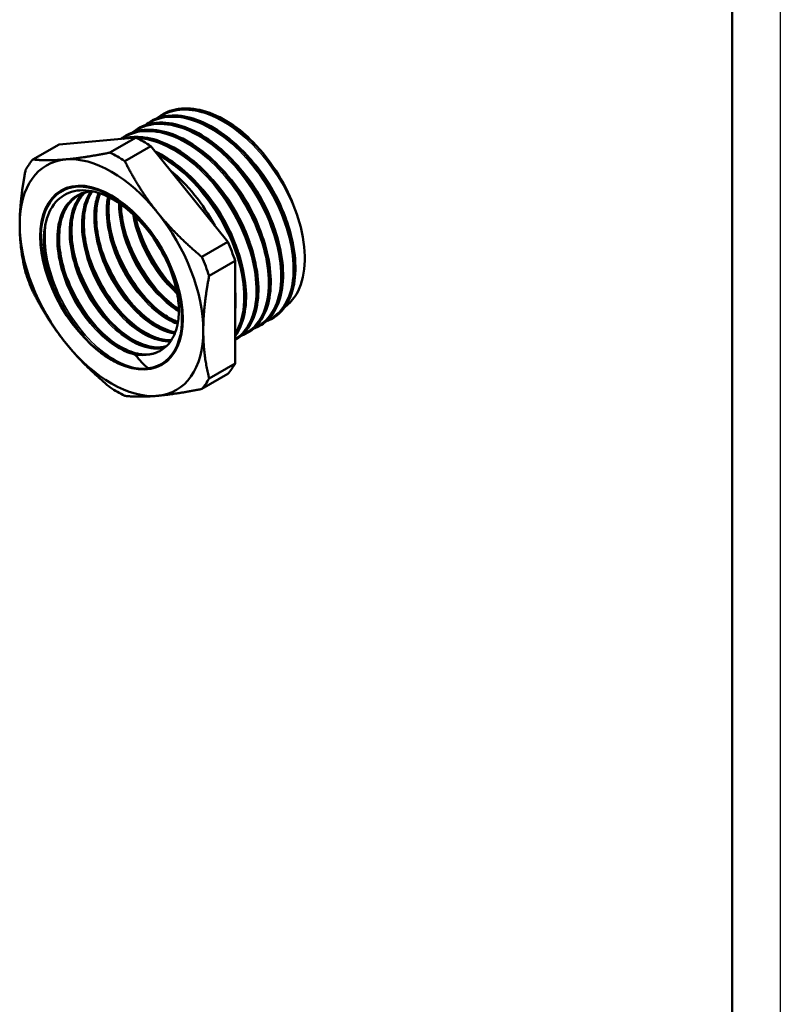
# Model space of a CAD drawing. Header units: millimetres. Extents: x -184 to 786, y -69 to 356.
# Tile 9 of 18: x 131 to 210, y 62 to 165. Entities that reach past the tile are written whole.
import ezdxf

# ---------------------------------------------------------------- set-up
doc = ezdxf.new("R2010")
doc.units = ezdxf.units.MM
for name, color, linetype, lineweight in [('Видимые тонкие (ГОСТ)', 7, 'Continuous', 35), ('Видимый контур (ГОСТ)', 7, 'Continuous', 50), ('Кромка (ГОСТ)', 7, 'Continuous', 50)]:
    doc.layers.add(name, color=color, linetype=linetype, lineweight=lineweight)

# ---------------------------------------------------------------- blocks, each defined once
blk = doc.blocks.new('Рамки ГОСТ_ граница 297x210')
at = {"layer": 'Кромка (ГОСТ)', "lineweight": 25}
blk.add_line((210, 297), (210, 0), dxfattribs=at)
at = {"layer": 'Кромка (ГОСТ)'}
blk.add_line((205, 5), (205, 292), dxfattribs=at)

msp = doc.modelspace()

# ---------------------------------------------------------------- linework, layer by layer
at = {"layer": 'Видимые тонкие (ГОСТ)'}
for points, knots in [([(156.6539, 133.5502), (157.9819, 134.1352), (158.9054, 135.4778), (159.2217, 137.3201), (159.5714, 139.3569), (159.1756, 141.9865), (158.1175, 144.5712), (157.0596, 147.1553), (155.3486, 149.6719), (153.3828, 151.5109), (151.4174, 153.3494), (149.2142, 154.4945), (147.2892, 154.6649), (146.0798, 154.772), (144.9867, 154.4937), (144.1039, 153.8762)], [13.28889401, 13.28889401, 13.28889401, 13.28889401, 13.93920805, 13.93920805, 13.93920805, 14.65818549, 14.65818549, 14.65818549, 15.37697558, 15.37697558, 15.37697558, 16.09558303, 16.09558303, 16.09558303, 16.54706083, 16.54706083, 16.54706083, 16.54706083]), ([(160.1182, 143.2119), (159.4181, 145.7822), (157.9988, 148.476), (156.1903, 150.6376), (154.3824, 152.7985), (152.201, 154.4084), (150.1595, 155.0727), (148.3382, 155.6653), (146.6421, 155.5006), (145.385, 154.6228)], [8.18007431, 8.18007431, 8.18007431, 8.18007431, 8.90072175, 8.90072175, 8.90072175, 9.62114366, 9.62114366, 9.62114366, 10.26387552, 10.26387552, 10.26387552, 10.26387552]), ([(155.371, 132.8108), (155.6041, 132.9113), (155.8252, 133.0347), (156.0323, 133.181), (157.4054, 134.151), (158.1497, 136.1224), (158.0566, 138.5711), (157.9665, 140.9432), (157.093, 143.7389), (155.6396, 146.2607), (154.1985, 148.761), (152.2002, 150.9693), (150.1185, 152.3419), (148.0385, 153.7134), (145.8932, 154.2381), (144.1916, 153.7817), (143.6923, 153.6478), (143.2325, 153.4299), (142.8195, 153.1364)], [19.57232865, 19.57232865, 19.57232865, 19.57232865, 19.68604489, 19.68604489, 19.68604489, 20.43995061, 20.43995061, 20.43995061, 21.17029678, 21.17029678, 21.17029678, 21.89442766, 21.89442766, 21.89442766, 22.61798028, 22.61798028, 22.61798028, 22.83024613, 22.83024613, 22.83024613, 22.83024613]), ([(154.0837, 132.0746), (154.8453, 132.4075), (155.4804, 132.9789), (155.9358, 133.7642), (156.8173, 135.284), (157.0174, 137.5911), (156.476, 140.1231), (155.935, 142.6535), (154.6578, 145.386), (152.9398, 147.6566), (151.2229, 149.9259), (149.0803, 151.7138), (147.0151, 152.5838), (144.9511, 153.4533), (142.9819, 153.3983), (141.5685, 152.4251), (141.5683, 152.4249), (141.5681, 152.4247), (141.5678, 152.4246)], [25.85551396, 25.85551396, 25.85551396, 25.85551396, 26.22777039, 26.22777039, 26.22777039, 26.94827193, 26.94827193, 26.94827193, 27.66833338, 27.66833338, 27.66833338, 28.38797395, 28.38797395, 28.38797395, 29.10721271, 29.10721271, 29.10721271, 29.10733117, 29.10733117, 29.10733117, 29.10733117]), ([(153.3035, 131.5993), (154.2323, 132.1935), (154.9144, 133.2026), (155.2492, 134.5272), (155.7379, 136.4614), (155.4823, 139.0492), (154.5325, 141.6554), (153.5842, 144.2577), (151.9518, 146.8548), (150.0187, 148.8111), (148.0885, 150.7647), (145.875, 152.0617), (143.9011, 152.3822), (143.6564, 152.4219), (143.4156, 152.4466), (143.1795, 152.4565)], [32.22422869, 32.22422869, 32.22422869, 32.22422869, 32.71993409, 32.71993409, 32.71993409, 33.4436965, 33.4436965, 33.4436965, 34.16634764, 34.16634764, 34.16634764, 34.88796731, 34.88796731, 34.88796731, 34.9774359, 34.9774359, 34.9774359, 34.9774359]), ([(153.3024, 132.1863), (153.8421, 133.0711), (154.1582, 134.2234), (154.2057, 135.5541), (154.2856, 137.7942), (153.6034, 140.52), (152.3116, 143.0673), (151.023, 145.6085), (149.1388, 147.9496), (147.0996, 149.5218), (146.5133, 149.9738), (145.9158, 150.3611), (145.3189, 150.679)], [38.77805376, 38.77805376, 38.77805376, 38.77805376, 39.20639457, 39.20639457, 39.20639457, 39.92743014, 39.92743014, 39.92743014, 40.64672984, 40.64672984, 40.64672984, 40.8535039, 40.8535039, 40.8535039, 40.8535039]), ([(158.9949, 142.7951), (158.9496, 142.9763), (158.9003, 143.1584), (158.847, 143.3412), (158.1519, 145.7243), (156.7794, 148.2017), (155.063, 150.1415), (154.7899, 150.4502), (154.5085, 150.7448), (154.2208, 151.0238)], [8.14728354, 8.14728354, 8.14728354, 8.14728354, 8.20395516, 8.20395516, 8.20395516, 8.942577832, 8.942577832, 8.942577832, 9.060104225, 9.060104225, 9.060104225, 9.060104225]), ([(157.7059, 142.0544), (157.3724, 143.3776), (156.835, 144.7475), (156.1231, 146.0504), (155.2635, 147.6236), (154.155, 149.0888), (152.9349, 150.2807)], [14.430466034, 14.430466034, 14.430466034, 14.430466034, 14.843983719, 14.843983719, 14.843983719, 15.343289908, 15.343289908, 15.343289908, 15.343289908]), ([(155.135, 140.5832), (154.7643, 142.0452), (154.1442, 143.5641), (153.3192, 144.9858), (152.4948, 146.4064), (151.4707, 147.7215), (150.3543, 148.8089)], [26.998081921, 26.998081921, 26.998081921, 26.998081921, 27.454858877, 27.454858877, 27.454858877, 27.911311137, 27.911311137, 27.911311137, 27.911311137]), ([(156.4231, 141.3244), (156.3555, 141.5944), (156.279, 141.8666), (156.1937, 142.1399), (155.4447, 144.5391), (154.0207, 147.0062), (152.2705, 148.907), (152.0645, 149.1308), (151.8542, 149.3464), (151.6405, 149.5534)], [20.714896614, 20.714896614, 20.714896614, 20.714896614, 20.799361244, 20.799361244, 20.799361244, 21.540845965, 21.540845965, 21.540845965, 21.62812583, 21.62812583, 21.62812583, 21.62812583]), ([(153.8544, 139.8417), (153.7728, 140.1678), (153.6783, 140.4968), (153.5711, 140.8273), (152.7945, 143.2203), (151.3534, 145.6644), (149.5984, 147.5359), (149.4257, 147.7201), (149.2501, 147.8985), (149.0722, 148.0709)], [33.281267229, 33.281267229, 33.281267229, 33.281267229, 33.383256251, 33.383256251, 33.383256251, 34.12182641, 34.12182641, 34.12182641, 34.194496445, 34.194496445, 34.194496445, 34.194496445]), ([(142.9468, 129.9165), (141.4156, 130.2591), (139.6842, 131.4542), (138.2346, 133.187), (136.7853, 134.9195), (135.6346, 137.1705), (135.1076, 139.3398), (134.5807, 141.5088), (134.6838, 143.5722), (135.4033, 144.9806), (135.9992, 146.1473), (137.0129, 146.854), (138.2484, 146.992)], [2.82362757, 2.82362757, 2.82362757, 2.82362757, 3.59060516, 3.59060516, 3.59060516, 4.35748018, 4.35748018, 4.35748018, 5.12425403, 5.12425403, 5.12425403, 5.75943238, 5.75943238, 5.75943238, 5.75943238]), ([(145.925, 130.6404), (145.6654, 130.5774), (145.3908, 130.547), (145.1039, 130.5511), (143.6103, 130.5725), (141.7991, 131.5319), (140.2125, 133.1595), (138.6507, 134.7617), (137.3266, 136.9908), (136.6292, 139.2258), (135.9415, 141.4301), (135.8715, 143.6144), (136.4531, 145.1856), (136.6798, 145.7982), (137.0046, 146.3149), (137.4083, 146.7208)], [8.80332633, 8.80332633, 8.80332633, 8.80332633, 8.95665579, 8.95665579, 8.95665579, 9.75468462, 9.75468462, 9.75468462, 10.54024425, 10.54024425, 10.54024425, 11.31498534, 11.31498534, 11.31498534, 11.61702838, 11.61702838, 11.61702838, 11.61702838]), ([(146.5497, 131.2939), (145.1765, 131.2556), (143.5109, 132.0253), (141.9917, 133.4201), (140.4171, 134.8658), (139.0184, 136.9667), (138.1929, 139.156), (137.3678, 141.3443), (137.1255, 143.5962), (137.5467, 145.3039), (137.7015, 145.9312), (137.9451, 146.4824), (138.2638, 146.9425)], [15.21082335, 15.21082335, 15.21082335, 15.21082335, 15.95596762, 15.95596762, 15.95596762, 16.72827882, 16.72827882, 16.72827882, 17.50026766, 17.50026766, 17.50026766, 17.78383568, 17.78383568, 17.78383568, 17.78383568]), ([(146.9993, 132.1067), (146.0395, 132.2813), (144.9926, 132.7793), (143.9781, 133.5671), (142.3723, 134.8141), (140.8665, 136.7733), (139.8847, 138.9197), (138.9032, 141.0654), (138.4572, 143.374), (138.6823, 145.2259), (138.7516, 145.7962), (138.8843, 146.3212), (139.0738, 146.7903)], [21.63936071, 21.63936071, 21.63936071, 21.63936071, 22.12577177, 22.12577177, 22.12577177, 22.89567387, 22.89567387, 22.89567387, 23.66530183, 23.66530183, 23.66530183, 23.9023184, 23.9023184, 23.9023184, 23.9023184]), ([(147.3098, 133.1224), (146.9082, 133.2751), (146.4989, 133.4786), (146.089, 133.7321), (144.4724, 134.7323), (142.8674, 136.4998), (141.7229, 138.5642), (140.5787, 140.628), (139.9083, 142.9655), (139.9073, 144.9521), (139.907, 145.4645), (139.9514, 145.9522), (140.0374, 146.4077)], [28.08298402, 28.08298402, 28.08298402, 28.08298402, 28.27764293, 28.27764293, 28.27764293, 29.04551662, 29.04551662, 29.04551662, 29.81316299, 29.81316299, 29.81316299, 30.01118884, 30.01118884, 30.01118884, 30.01118884]), ([(147.4447, 134.4322), (146.0449, 135.2859), (144.6428, 136.7011), (143.5432, 138.4091), (142.262, 140.3994), (141.4069, 142.7621), (141.2283, 144.8541), (141.2023, 145.1581), (141.1907, 145.4559), (141.1931, 145.746)], [34.54957351, 34.54957351, 34.54957351, 34.54957351, 35.21508674, 35.21508674, 35.21508674, 35.99056844, 35.99056844, 35.99056844, 36.10327557, 36.10327557, 36.10327557, 36.10327557]), ([(147.2907, 136.2463), (146.6077, 136.8495), (145.9506, 137.5701), (145.3583, 138.378), (144.0107, 140.2163), (143.0142, 142.4865), (142.6434, 144.5967)], [41.06242875, 41.06242875, 41.06242875, 41.06242875, 41.39523134, 41.39523134, 41.39523134, 42.15248658, 42.15248658, 42.15248658, 42.15248658]), ([(144.1235, 128.5137), (142.5976, 128.3967), (140.7239, 129.1934), (138.9953, 130.7074), (137.2669, 132.2211), (135.7013, 134.437), (134.7123, 136.7952), (133.7235, 139.1531), (133.3215, 141.6301), (133.6223, 143.5994), (133.6483, 143.77), (133.6796, 143.9365), (133.716, 144.0989)], [2.61572767, 2.61572767, 2.61572767, 2.61572767, 3.36059462, 3.36059462, 3.36059462, 4.10536084, 4.10536084, 4.10536084, 4.85002762, 4.85002762, 4.85002762, 4.91449872, 4.91449872, 4.91449872, 4.91449872]), ([(147.1088, 136.736), (147.0737, 136.7726), (147.0387, 136.8095), (147.0037, 136.8467), (145.3505, 138.6066), (143.9571, 140.9774), (143.1933, 143.3597), (143.1467, 143.505), (143.1024, 143.6503), (143.0606, 143.7955)], [47.470910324, 47.470910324, 47.470910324, 47.470910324, 47.486635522, 47.486635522, 47.486635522, 48.231372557, 48.231372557, 48.231372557, 48.276812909, 48.276812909, 48.276812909, 48.276812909]), ([(145.8264, 135.9999), (145.1015, 136.7547), (144.4196, 137.6216), (143.82, 138.5638), (142.9304, 139.9617), (142.2281, 141.5164), (141.7805, 143.0544)], [41.187725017, 41.187725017, 41.187725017, 41.187725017, 41.51221228, 41.51221228, 41.51221228, 41.993627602, 41.993627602, 41.993627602, 41.993627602]), ([(143.2569, 134.5152), (142.8286, 134.9602), (142.4153, 135.4449), (142.0257, 135.9628), (140.7773, 137.6224), (139.7814, 139.61), (139.2094, 141.5717)], [28.621354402, 28.621354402, 28.621354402, 28.621354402, 28.813058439, 28.813058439, 28.813058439, 29.427256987, 29.427256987, 29.427256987, 29.427256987]), ([(144.5414, 135.2545), (143.1729, 136.6876), (141.9633, 138.5322), (141.1446, 140.4753), (140.8885, 141.083), (140.6714, 141.6988), (140.4952, 142.3119)], [34.904539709, 34.904539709, 34.904539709, 34.904539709, 35.518439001, 35.518439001, 35.518439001, 35.710442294, 35.710442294, 35.710442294, 35.710442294]), ([(141.9741, 133.774), (140.8612, 134.9385), (139.8502, 136.37), (139.0746, 137.9127), (138.5975, 138.8616), (138.2116, 139.8487), (137.9288, 140.8292)], [22.338169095, 22.338169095, 22.338169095, 22.338169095, 22.837146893, 22.837146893, 22.837146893, 23.14407168, 23.14407168, 23.14407168, 23.14407168]), ([(140.4588, 129.4093), (138.6744, 130.492), (136.8972, 132.3924), (135.5933, 134.6331), (134.5592, 136.4101), (133.8313, 138.3873), (133.5199, 140.2429)], [3.13880714, 3.13880714, 3.13880714, 3.13880714, 3.8820377, 3.8820377, 3.8820377, 4.47145081, 4.47145081, 4.47145081, 4.47145081]), ([(140.6879, 133.0291), (140.6027, 133.1179), (140.5181, 133.2082), (140.4342, 133.3002), (138.783, 135.1094), (137.4111, 137.5237), (136.6881, 139.9236), (136.6715, 139.9786), (136.6553, 140.0335), (136.6394, 140.0885)], [16.054983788, 16.054983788, 16.054983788, 16.054983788, 16.093138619, 16.093138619, 16.093138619, 16.84369464, 16.84369464, 16.84369464, 16.860886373, 16.860886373, 16.860886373, 16.860886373]), ([(139.4052, 132.2924), (138.7612, 132.9625), (138.1512, 133.7211), (137.6031, 134.5435), (136.6186, 136.0207), (135.8407, 137.6937), (135.3588, 139.3474)], [9.771798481, 9.771798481, 9.771798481, 9.771798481, 10.06002098, 10.06002098, 10.06002098, 10.577701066, 10.577701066, 10.577701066, 10.577701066])]:
    msp.add_open_spline(points, degree=3, knots=knots, dxfattribs=at)
msp.add_open_spline([(145.9983, 140.0784), (145.7263, 140.5155), (145.4734, 140.9688), (145.2431, 141.432)], degree=3, dxfattribs=at)
at = {"layer": 'Видимый контур (ГОСТ)'}
for p, q in [((145.7637, 154.9684), (145.7757, 154.9754)), ((144.4795, 154.227), (144.4915, 154.234)), ((141.9112, 152.7442), (141.9232, 152.7511)), ((143.1953, 153.4856), (143.2073, 153.4925)), ((132.2736, 150.2714), (134.9847, 151.8366)), ((142.9925, 152.5518), (134.9847, 151.8366)), ((140.2814, 150.9866), (142.9925, 152.5518)), ((141.8196, 150.0986), (144.5306, 151.6638)), ((152.5384, 141.7019), (144.5306, 151.6638)), ((149.8274, 140.1367), (152.5384, 141.7019)), ((150.5964, 138.1546), (153.3075, 139.7198)), ((153.3075, 129.0427), (153.3075, 139.7198)), ((157.1766, 133.7179), (157.1886, 133.7248)), ((154.6082, 132.235), (154.6203, 132.242)), ((155.8924, 132.9764), (155.9044, 132.9834)), ((153.3241, 131.4936), (153.3361, 131.5005)), ((150.5964, 127.4775), (153.3075, 129.0427)), ((149.8274, 126.3834), (152.5384, 127.9486))]:
    msp.add_line(p, q, dxfattribs=at)
for centre, major_axis, start_param, end_param in [((143.7615, 139.8926), (-7.5, 12.9904), 5.42521518, 5.57035911), ((141.0505, 138.3274), (7.5, -12.9904), 2.28362253, 2.42876645), ((152.0672, 144.6879), (-6.0275, 10.4399), 4.93284895, 4.99159611), ((140.4381, 137.9738), (-6.75, 11.6913), 6.02138592, 7.06858347), ((141.0505, 138.3274), (-7.5, 12.9904), 0.18922742, 0.33437135), ((140.4381, 137.9738), (-6.75, 11.6913), 4.97418837, 6.02138592), ((144.8222, 140.505), (-6.0275, 10.4399), 4.65628592, 5.29209082), ((140.4381, 137.9738), (-5.1865, 8.9832), 2.90038703, 8.10075829), ((140.4381, 137.9738), (-6.75, 11.6913), 3.92699082, 4.97418837), ((140.4381, 137.9738), (6.75, -11.6913), 3.92699082, 4.97418837), ((143.7615, 139.8926), (-7.5, 12.9904), 4.37801763, 4.52316156), ((141.0505, 138.3274), (7.5, -12.9904), 1.23642498, 1.3815689), ((141.0505, 138.3274), (-7.5, 12.9904), 1.23642498, 1.3815689), ((144.8222, 140.505), (-6.0275, 10.4399), 3.83143041, 4.02255122), ((140.4381, 137.9738), (6.75, -11.6913), 6.02138592, 7.06858347), ((140.4381, 137.9738), (6.75, -11.6913), 4.97418837, 6.02138592), ((140.9456, 138.2668), (4.5649, -7.9066), 6.12967556, 6.18842277), ((143.7615, 139.8926), (7.5, -12.9904), 0.18922742, 0.33437135), ((141.0505, 138.3274), (7.5, -12.9904), 0.18922742, 0.33437135), ((141.0505, 138.3274), (-7.5, 12.9904), 2.28362253, 2.42876645)]:
    msp.add_ellipse(centre, major_axis=major_axis, ratio=0.57735027, start_param=start_param, end_param=end_param, dxfattribs=at)
msp.add_ellipse((140.4381, 137.9738), major_axis=(-5.2375, 9.0716), ratio=0.57735027, dxfattribs=at)
msp.add_ellipse((140.4381, 137.9738), major_axis=(-5.2375, 9.0716), ratio=0.57735027, dxfattribs=at)
for points, knots in [([(156.2001, 150.9102), (154.3638, 153.058), (152.1644, 154.6378), (150.118, 155.2638), (148.4894, 155.762), (146.9688, 155.6525), (145.7771, 154.9722)], [2.63540162, 2.63540162, 2.63540162, 2.63540162, 3.35461895, 3.35461895, 3.35461895, 3.92699082, 3.92699082, 3.92699082, 3.92699082]), ([(144.284, 154.0978), (144.8789, 154.4878), (145.5629, 154.7297), (146.313, 154.8043), (148.1294, 154.9852), (150.3175, 154.1844), (152.3662, 152.6), (154.4128, 151.0172), (156.303, 148.6663), (157.5976, 146.1147), (158.9377, 143.4736), (159.6258, 140.642), (159.5, 138.3473), (159.3776, 136.1164), (158.4892, 134.4126), (157.0609, 133.6538), (157.0396, 133.6424), (157.0182, 133.6313), (156.9966, 133.6204)], [-16.52592334, -16.52592334, -16.52592334, -16.52592334, -16.22964288, -16.22964288, -16.22964288, -15.51213748, -15.51213748, -15.51213748, -14.7953406, -14.7953406, -14.7953406, -14.05340299, -14.05340299, -14.05340299, -13.3320989, -13.3320989, -13.3320989, -13.32134235, -13.32134235, -13.32134235, -13.32134235]), ([(157.1871, 133.7269), (158.3415, 134.4011), (159.1349, 135.6985), (159.4122, 137.4149), (159.7456, 139.4791), (159.3292, 142.1311), (158.2507, 144.7301), (157.1726, 147.3284), (155.4417, 149.8511), (153.4601, 151.6884), (151.4789, 153.5252), (149.2638, 154.661), (147.3323, 154.8177), (146.2765, 154.9034), (145.3104, 154.6961), (144.4955, 154.2269)], [7.06858347, 7.06858347, 7.06858347, 7.06858347, 7.66539754, 7.66539754, 7.66539754, 8.3831508, 8.3831508, 8.3831508, 9.10071386, 9.10071386, 9.10071386, 9.81809139, 9.81809139, 9.81809139, 10.21017612, 10.21017612, 10.21017612, 10.21017612]), ([(144.6976, 154.3456), (145.3928, 154.6979), (146.198, 154.8686), (147.8917, 154.8265), (148.8003, 154.6181), (150.6393, 153.8564), (151.5931, 153.2871), (152.5133, 152.5695), (152.5221, 152.5626), (152.5756, 152.5207), (152.6201, 152.4854), (152.798, 152.3427), (152.9308, 152.2326), (153.4591, 151.7794), (153.8488, 151.4112), (155.0927, 150.1228), (155.9086, 149.087), (157.3049, 146.9169), (157.9062, 145.7576), (158.8385, 143.4475), (159.1811, 142.268), (159.5698, 140.0351), (159.6205, 138.9541), (159.426, 137.0227), (159.1777, 136.1483), (158.4341, 134.76), (157.9453, 134.2119), (157.363, 133.8319)], [0, 0, 0, 0, 0.38162705, 0.38162705, 0.75924951, 0.75924951, 1.14361573, 1.14361573, 1.14734592, 1.14734592, 1.16617773, 1.16617773, 1.22268688, 1.22268688, 1.39258881, 1.39258881, 1.782873, 1.782873, 2.1669916, 2.1669916, 2.55118948, 2.55118948, 2.93591544, 2.93591544, 3.32153053, 3.32153053, 3.68421043, 3.68421043, 3.68421043, 3.68421043]), ([(145.5667, 154.8406), (146.5747, 155.4923), (147.8393, 155.7185), (149.2235, 155.4715), (151.2081, 155.1172), (153.4221, 153.7933), (155.3483, 151.8225), (155.7929, 151.3677), (156.2222, 150.8801), (156.6307, 150.3666)], [-10.24273803, -10.24273803, -10.24273803, -10.24273803, -9.74254013, -9.74254013, -9.74254013, -9.02534814, -9.02534814, -9.02534814, -8.85983977, -8.85983977, -8.85983977, -8.85983977]), ([(145.9818, 155.087), (146.677, 155.4393), (147.4821, 155.61), (149.1759, 155.5679), (150.0844, 155.3596), (151.9295, 154.5953), (152.8897, 154.0211), (153.8064, 153.3039)], [0, 0, 0, 0, 0.38162705, 0.38162705, 0.75924951, 0.75924951, 1.14609564, 1.14609564, 1.14609564, 1.14609564]), ([(142.9967, 153.3615), (143.1914, 153.4897), (143.3959, 153.6015), (143.6098, 153.6959), (145.1893, 154.3932), (147.2639, 154.1386), (149.3502, 152.9994), (151.4355, 151.8608), (153.5149, 149.8486), (155.1042, 147.4493), (156.6929, 145.0512), (157.7786, 142.2872), (158.1145, 139.8227), (158.4573, 137.3067), (158.0147, 135.1262), (156.9086, 133.8283), (156.5668, 133.4274), (156.1629, 133.1117), (155.7098, 132.8846)], [-22.80910865, -22.80910865, -22.80910865, -22.80910865, -22.71200756, -22.71200756, -22.71200756, -21.99494905, -21.99494905, -21.99494905, -21.27823097, -21.27823097, -21.27823097, -20.56183475, -20.56183475, -20.56183475, -19.83046007, -19.83046007, -19.83046007, -19.60452766, -19.60452766, -19.60452766, -19.60452766]), ([(155.9042, 132.9839), (156.0025, 133.0403), (156.0983, 133.1012), (156.1912, 133.1667), (157.507, 134.0945), (158.2542, 135.9306), (158.2429, 138.2307), (158.2311, 140.6352), (157.3873, 143.5254), (155.9165, 146.1458), (154.4917, 148.6844), (152.4929, 150.9463), (150.3957, 152.3729), (148.3067, 153.7938), (146.1382, 154.3733), (144.4034, 153.9641), (143.977, 153.8635), (143.5777, 153.7035), (143.21, 153.4887)], [13.35176878, 13.35176878, 13.35176878, 13.35176878, 13.4023598, 13.4023598, 13.4023598, 14.11872215, 14.11872215, 14.11872215, 14.86761941, 14.86761941, 14.86761941, 15.59311362, 15.59311362, 15.59311362, 16.31574383, 16.31574383, 16.31574383, 16.49336143, 16.49336143, 16.49336143, 16.49336143]), ([(143.4134, 153.6041), (144.1086, 153.9565), (144.9138, 154.1271), (146.6075, 154.085), (147.5161, 153.8767), (149.3552, 153.1149), (150.3089, 152.5457), (151.2349, 151.8235), (151.2496, 151.812), (151.3089, 151.7654), (151.3535, 151.73), (151.5313, 151.587), (151.664, 151.4766), (152.192, 151.0223), (152.5814, 150.6534), (153.8242, 149.3628), (154.6391, 148.3256), (156.0328, 146.1538), (156.6326, 144.994), (157.5617, 142.6837), (157.9025, 141.5044), (158.2876, 139.2728), (158.3363, 138.1928), (158.138, 136.264), (157.8878, 135.3912), (157.1433, 134.0111), (156.6572, 133.4679), (156.0788, 133.0905)], [0, 0, 0, 0, 0.38162705, 0.38162705, 0.75924951, 0.75924951, 1.14361573, 1.14361573, 1.14982011, 1.14982011, 1.16865192, 1.16865192, 1.22516107, 1.22516107, 1.39506301, 1.39506301, 1.78534186, 1.78534186, 2.16945768, 2.16945768, 2.55365693, 2.55365693, 2.93838823, 2.93838823, 3.32400719, 3.32400719, 3.68423913, 3.68423913, 3.68423913, 3.68423913]), ([(141.7121, 152.62), (142.9801, 153.4398), (144.6628, 153.5679), (146.462, 152.9659), (148.5219, 152.2766), (150.7169, 150.6366), (152.5304, 148.4476), (154.3426, 146.2601), (155.7584, 143.5437), (156.4491, 140.9586), (157.1393, 138.3752), (157.0998, 135.9456), (156.3518, 134.2602), (155.92, 133.2873), (155.2544, 132.5673), (154.4243, 132.1444)], [-29.09229395, -29.09229395, -29.09229395, -29.09229395, -28.46299095, -28.46299095, -28.46299095, -27.74252872, -27.74252872, -27.74252872, -27.02255916, -27.02255916, -27.02255916, -26.30306282, -26.30306282, -26.30306282, -25.88771297, -25.88771297, -25.88771297, -25.88771297]), ([(154.6167, 132.2487), (155.1721, 132.5674), (155.6469, 133.0254), (156.0165, 133.6126), (156.9469, 135.0908), (157.2012, 137.374), (156.7063, 139.907), (156.2117, 142.4383), (154.9729, 145.1967), (153.2753, 147.5138), (151.5788, 149.8294), (149.4384, 151.6838), (147.3552, 152.6257), (145.3299, 153.5416), (143.3753, 153.587), (141.9232, 152.751)], [19.63495408, 19.63495408, 19.63495408, 19.63495408, 19.92071487, 19.92071487, 19.92071487, 20.64021121, 20.64021121, 20.64021121, 21.35925365, 21.35925365, 21.35925365, 22.07786137, 22.07786137, 22.07786137, 22.77654674, 22.77654674, 22.77654674, 22.77654674]), ([(142.1292, 152.8627), (142.8244, 153.2151), (143.6296, 153.3857), (145.3233, 153.3436), (146.2319, 153.1353), (148.071, 152.3735), (149.0247, 151.8043), (150.8501, 150.3808), (151.7441, 149.5078), (153.3597, 147.5761), (154.1016, 146.4937), (155.3457, 144.2589), (155.8637, 143.0787), (156.6171, 140.7686), (156.8618, 139.6099), (157.0521, 137.4564), (156.9996, 136.4349), (156.6049, 134.6546), (156.2568, 133.8734), (155.4976, 132.8992), (155.1651, 132.5908), (154.7946, 132.3491)], [0, 0, 0, 0, 0.38162705, 0.38162705, 0.75924951, 0.75924951, 1.14361573, 1.14361573, 1.52911903, 1.52911903, 1.91382951, 1.91382951, 2.29802268, 2.29802268, 2.68232578, 2.68232578, 3.06736244, 3.06736244, 3.45305425, 3.45305425, 3.68381864, 3.68381864, 3.68381864, 3.68381864]), ([(156.2001, 150.9102), (155.2089, 152.1167), (154.3698, 152.8399), (153.9325, 153.2037), (153.8593, 153.2626), (153.8065, 153.3039)], [-0.0837557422, -0.0837557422, -0.0837557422, -0.0837557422, -0.0277949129, -0.0277949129, -0.0138014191, -0.0138014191, -0.0138014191, -0.0138014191]), ([(141.6353, 152.4306), (142.1257, 152.5716), (142.6518, 152.6367), (144.0391, 152.6022), (144.9477, 152.3939), (146.7868, 151.6321), (147.7406, 151.0628), (149.5659, 149.6393), (150.46, 148.7664), (152.0755, 146.8347), (152.8174, 145.7523), (154.0615, 143.5174), (154.5795, 142.3373), (155.3329, 140.0272), (155.5776, 138.8685), (155.7679, 136.7149), (155.7155, 135.6935), (155.3207, 133.9132), (154.9726, 133.132), (154.2134, 132.1578), (153.881, 131.8494), (153.5104, 131.6076)], [0.13731869, 0.13731869, 0.13731869, 0.13731869, 0.38162705, 0.38162705, 0.75924951, 0.75924951, 1.14361573, 1.14361573, 1.52911903, 1.52911903, 1.91382951, 1.91382951, 2.29802268, 2.29802268, 2.68232578, 2.68232578, 3.06736244, 3.06736244, 3.45305425, 3.45305425, 3.68381864, 3.68381864, 3.68381864, 3.68381864]), ([(153.3324, 131.5063), (154.2295, 132.0286), (154.9145, 132.9186), (155.2997, 134.1016), (155.9077, 135.9693), (155.7614, 138.5513), (154.8846, 141.2015), (154.0188, 143.8183), (152.4488, 146.4776), (150.5424, 148.5292), (148.6389, 150.5778), (146.4164, 152.0023), (144.3992, 152.4523), (143.4112, 152.6728), (142.4767, 152.6585), (141.6449, 152.4236)], [25.91813939, 25.91813939, 25.91813939, 25.91813939, 26.38143928, 26.38143928, 26.38143928, 27.11281397, 27.11281397, 27.11281397, 27.83500784, 27.83500784, 27.83500784, 28.55610791, 28.55610791, 28.55610791, 28.90926475, 28.90926475, 28.90926475, 28.90926475]), ([(141.6631, 152.4278), (142.1676, 152.5685), (142.71, 152.6273), (143.2805, 152.5988), (145.1916, 152.5034), (147.4019, 151.4292), (149.3961, 149.6391), (151.3898, 147.8495), (153.1509, 145.3599), (154.2711, 142.7705), (155.3911, 140.1817), (155.8614, 137.5155), (155.5815, 135.4139), (155.3369, 133.5772), (154.5198, 132.1881), (153.3057, 131.4864)], [-35.1880697, -35.1880697, -35.1880697, -35.1880697, -34.97411636, -34.97411636, -34.97411636, -34.25743419, -34.25743419, -34.25743419, -33.54091423, -33.54091423, -33.54091423, -32.82455188, -32.82455188, -32.82455188, -32.19847957, -32.19847957, -32.19847957, -32.19847957]), ([(144.991, 151.0911), (145.7858, 150.718), (146.5921, 150.2156), (148.2817, 148.8979), (149.1758, 148.025), (150.7913, 146.0933), (151.5332, 145.0109), (152.7773, 142.776), (153.2953, 141.5959), (154.0487, 139.2858), (154.2934, 138.1271), (154.4838, 135.9735), (154.4313, 134.9521), (154.0498, 133.2317), (153.7346, 132.496), (153.3075, 131.9062)], [0.81649765, 0.81649765, 0.81649765, 0.81649765, 1.14361573, 1.14361573, 1.52911903, 1.52911903, 1.91382951, 1.91382951, 2.29802268, 2.29802268, 2.68232578, 2.68232578, 3.06736244, 3.06736244, 3.42713753, 3.42713753, 3.42713753, 3.42713753]), ([(153.3019, 131.9256), (153.9044, 132.7802), (154.2774, 133.9244), (154.3679, 135.2676), (154.5169, 137.4803), (153.8992, 140.2113), (152.6518, 142.7947), (151.4078, 145.371), (149.5483, 147.7778), (147.5078, 149.4304), (146.7029, 150.0824), (145.8724, 150.6148), (145.0483, 151.014)], [32.45200713, 32.45200713, 32.45200713, 32.45200713, 32.88987104, 32.88987104, 32.88987104, 33.61117513, 33.61117513, 33.61117513, 34.33049658, 34.33049658, 34.33049658, 34.61427603, 34.61427603, 34.61427603, 34.61427603]), ([(145.0653, 150.9953), (145.5884, 150.7407), (146.114, 150.4318), (146.6341, 150.0709), (148.7072, 148.6327), (150.6752, 146.383), (152.0787, 143.867), (153.4817, 141.3517), (154.309, 138.5923), (154.3741, 136.2557), (154.4231, 134.4989), (154.0413, 132.9927), (153.3045, 131.9324)], [-40.89414204, -40.89414204, -40.89414204, -40.89414204, -40.7139725, -40.7139725, -40.7139725, -39.99582467, -39.99582467, -39.99582467, -39.27787649, -39.27787649, -39.27787649, -38.7381005, -38.7381005, -38.7381005, -38.7381005]), ([(160.1182, 143.2119), (159.8212, 144.4175), (159.3698, 145.6536), (158.1873, 148.0959), (157.4565, 149.2851), (156.6307, 150.3666)], [-0.81871515, -0.81871515, -0.81871515, -0.81871515, -0.414784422, -0.414784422, 0, 0, 0, 0]), ([(147.2982, 133.0572), (147.4133, 133.5954), (147.461, 134.1882), (147.4194, 135.4587), (147.3293, 136.1319), (146.9257, 137.9138), (146.5178, 139.034), (145.4203, 141.2214), (144.7386, 142.2667), (143.1833, 144.1416), (142.323, 144.9507), (140.5314, 146.2196), (139.6171, 146.6634), (137.8516, 147.1185), (137.0185, 147.1209), (135.543, 146.6735), (134.917, 146.2235), (133.957, 144.92), (133.6352, 144.0752), (133.3426, 142.0928), (133.378, 140.9718), (133.8065, 138.5946), (134.1989, 137.3603), (135.2682, 134.9952), (135.9241, 133.8837), (136.6757, 132.8757)], [-4.32452984, -4.32452984, -4.32452984, -4.32452984, -4.09192949, -4.09192949, -3.85768959, -3.85768959, -3.4895739, -3.4895739, -3.11753302, -3.11753302, -2.74156779, -2.74156779, -2.36167906, -2.36167906, -1.97786769, -1.97786769, -1.59013451, -1.59013451, -1.19848033, -1.19848033, -0.80290598, -0.80290598, -0.40341227, -0.40341227, -0.01903191, -0.01903191, -0.01903191, -0.01903191]), ([(137.1514, 146.6108), (136.9875, 146.5288), (136.831, 146.4333), (136.6828, 146.3243), (135.5316, 145.4775), (134.8968, 143.8261), (134.9389, 141.8172), (134.9807, 139.8207), (135.6896, 137.494), (136.858, 135.463), (138.0319, 133.4226), (139.6556, 131.704), (141.2681, 130.7716), (142.5197, 130.0479), (143.7563, 129.7943), (144.7588, 130.0502)], [-5.53069118, -5.53069118, -5.53069118, -5.53069118, -5.43088014, -5.43088014, -5.43088014, -4.65547844, -4.65547844, -4.65547844, -3.88487886, -3.88487886, -3.88487886, -3.11066732, -3.11066732, -3.11066732, -2.50970424, -2.50970424, -2.50970424, -2.50970424]), ([(137.6724, 146.8218), (137.6101, 146.7645), (137.5495, 146.7045), (137.4908, 146.6418), (136.4954, 145.5788), (136.0566, 143.7638), (136.28, 141.6844), (136.5031, 139.6076), (137.3835, 137.2905), (138.6669, 135.3559), (139.9488, 133.4237), (141.6176, 131.8947), (143.2055, 131.1763), (144.266, 130.6964), (145.2822, 130.5817), (146.1292, 130.8215)], [-11.64525543, -11.64525543, -11.64525543, -11.64525543, -11.59980979, -11.59980979, -11.59980979, -10.82852964, -10.82852964, -10.82852964, -10.05826883, -10.05826883, -10.05826883, -9.28893337, -9.28893337, -9.28893337, -8.77508016, -8.77508016, -8.77508016, -8.77508016]), ([(146.1359, 130.8235), (145.0535, 130.5218), (143.691, 130.8115), (142.3246, 131.6641), (140.6953, 132.6807), (139.0813, 134.4843), (137.9495, 136.5785), (136.8254, 138.6584), (136.1906, 141.0004), (136.2354, 142.9652), (136.273, 144.6182), (136.7916, 145.9882), (137.6806, 146.8225)], [15.05962975, 15.05962975, 15.05962975, 15.05962975, 15.71538398, 15.71538398, 15.71538398, 16.49730133, 16.49730133, 16.49730133, 17.27386863, 17.27386863, 17.27386863, 17.92716097, 17.92716097, 17.92716097, 17.92716097]), ([(137.6839, 146.8257), (137.3796, 146.5403), (137.1172, 146.1893), (136.6087, 145.206), (136.4088, 144.5026), (136.2427, 142.9687), (136.2694, 142.1226), (136.5356, 140.3845), (136.7778, 139.471), (137.4443, 137.6859), (137.8773, 136.7921), (138.876, 135.1355), (139.4544, 134.3521), (140.6791, 132.9929), (141.3407, 132.4), (142.6576, 131.4763), (143.3295, 131.1333), (144.5928, 130.7324), (145.1994, 130.6687), (145.8748, 130.7597), (146.0097, 130.7874), (146.1402, 130.8239)], [0.09711522, 0.09711522, 0.09711522, 0.09711522, 0.30650728, 0.30650728, 0.6038805, 0.6038805, 0.89468567, 0.89468567, 1.18476738, 1.18476738, 1.47565975, 1.47565975, 1.7670267, 1.7670267, 2.05826075, 2.05826075, 2.3487446, 2.3487446, 2.6384981, 2.6384981, 2.71341448, 2.71341448, 2.71341448, 2.71341448]), ([(138.4106, 146.9646), (138.3102, 146.9558), (138.2115, 146.9432), (137.7713, 146.8685), (137.4477, 146.7628), (137.1508, 146.6124)], [2.594782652, 2.594782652, 2.594782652, 2.594782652, 2.643034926, 2.643034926, 2.814242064, 2.814242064, 2.814242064, 2.814242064]), ([(138.4331, 146.9601), (138.415, 146.9342), (138.3972, 146.9081), (138.3797, 146.8816), (137.5429, 145.6204), (137.2976, 143.6627), (137.6962, 141.5324), (138.0947, 139.4034), (139.1312, 137.1258), (140.51, 135.31), (141.8881, 133.4953), (143.592, 132.162), (145.1451, 131.6639), (145.6696, 131.4956), (146.1749, 131.4232), (146.6459, 131.4428)], [-17.78842034, -17.78842034, -17.78842034, -17.78842034, -17.77227044, -17.77227044, -17.77227044, -17.00284002, -17.00284002, -17.00284002, -16.23384224, -16.23384224, -16.23384224, -15.46525402, -15.46525402, -15.46525402, -15.20566921, -15.20566921, -15.20566921, -15.20566921]), ([(146.6503, 131.451), (145.8575, 131.4245), (144.9689, 131.6551), (144.0633, 132.1416), (142.4537, 133.0062), (140.8097, 134.6693), (139.5978, 136.682), (138.3864, 138.6938), (137.6214, 141.032), (137.5275, 143.0624), (137.4552, 144.6266), (137.7821, 145.9944), (138.4422, 146.9561)], [21.49025601, 21.49025601, 21.49025601, 21.49025601, 21.92581075, 21.92581075, 21.92581075, 22.69994937, 22.69994937, 22.69994937, 23.47376595, 23.47376595, 23.47376595, 24.06990048, 24.06990048, 24.06990048, 24.06990048]), ([(138.4487, 146.957), (138.356, 146.8209), (138.27, 146.6765), (137.8929, 145.9474), (137.693, 145.244), (137.5269, 143.7101), (137.5535, 142.864), (137.8197, 141.1259), (138.062, 140.2124), (138.7285, 138.4273), (139.1615, 137.5336), (140.1602, 135.8769), (140.7386, 135.0935), (141.9633, 133.7343), (142.6248, 133.1415), (143.9418, 132.2177), (144.6136, 131.8748), (145.7395, 131.5175), (146.2181, 131.4444), (146.6601, 131.4546)], [0.22811107, 0.22811107, 0.22811107, 0.22811107, 0.30650728, 0.30650728, 0.6038805, 0.6038805, 0.89468567, 0.89468567, 1.18476738, 1.18476738, 1.47565975, 1.47565975, 1.7670267, 1.7670267, 2.05826075, 2.05826075, 2.3487446, 2.3487446, 2.57538535, 2.57538535, 2.57538535, 2.57538535]), ([(139.2148, 146.747), (138.6614, 145.3133), (138.6557, 143.351), (139.1967, 141.3218), (139.7759, 139.1495), (140.9743, 136.9252), (142.4487, 135.2508), (143.8912, 133.6125), (145.581, 132.5187), (147.0595, 132.2457)], [-23.8945642, -23.8945642, -23.8945642, -23.8945642, -23.17236659, -23.17236659, -23.17236659, -22.39924904, -22.39924904, -22.39924904, -21.64285175, -21.64285175, -21.64285175, -21.64285175]), ([(147.0612, 132.2582), (146.7046, 132.3227), (146.3358, 132.4331), (145.9603, 132.5901), (144.3745, 133.2531), (142.6886, 134.7399), (141.3777, 136.6522), (140.0673, 138.5639), (139.1474, 140.8793), (138.8837, 142.974), (138.705, 144.3933), (138.8292, 145.7004), (139.2271, 146.7407)], [27.92752474, 27.92752474, 27.92752474, 27.92752474, 28.11024544, 28.11024544, 28.11024544, 28.88197861, 28.88197861, 28.88197861, 29.65343826, 29.65343826, 29.65343826, 30.17611192, 30.17611192, 30.17611192, 30.17611192]), ([(139.2427, 146.7375), (139.0716, 146.278), (138.953, 145.7622), (138.8111, 144.4516), (138.8377, 143.6054), (139.1039, 141.8673), (139.3462, 140.9539), (140.0127, 139.1687), (140.4456, 138.275), (141.4443, 136.6183), (142.0227, 135.8349), (143.2474, 134.4757), (143.909, 133.8829), (145.226, 132.9591), (145.8978, 132.6162), (146.7129, 132.3575), (146.8935, 132.311), (147.071, 132.2759)], [0.39209494, 0.39209494, 0.39209494, 0.39209494, 0.6038805, 0.6038805, 0.89468567, 0.89468567, 1.18476738, 1.18476738, 1.47565975, 1.47565975, 1.7670267, 1.7670267, 2.05826075, 2.05826075, 2.3487446, 2.3487446, 2.43263302, 2.43263302, 2.43263302, 2.43263302]), ([(145.0581, 130.1463), (143.8351, 129.6959), (142.1953, 130.0853), (140.5982, 131.2172), (139.0014, 132.349), (137.4658, 134.2104), (136.4226, 136.3045), (135.3796, 138.3983), (134.8412, 140.7013), (134.9678, 142.5968), (135.0895, 144.4198), (135.8255, 145.8463), (136.9976, 146.5294)], [8.73414233, 8.73414233, 8.73414233, 8.73414233, 9.50301138, 9.50301138, 9.50301138, 10.27177767, 10.27177767, 10.27177767, 11.04044265, 11.04044265, 11.04044265, 11.77971367, 11.77971367, 11.77971367, 11.77971367]), ([(136.849, 146.4381), (136.35, 146.1125), (135.9305, 145.6363), (135.3245, 144.4645), (135.1246, 143.7612), (134.9586, 142.2273), (134.9852, 141.3812), (135.2514, 139.6431), (135.4937, 138.7296), (136.1601, 136.9445), (136.5931, 136.0507), (137.5918, 134.394), (138.1702, 133.6107), (139.3949, 132.2515), (140.0565, 131.6586), (141.3735, 130.7349), (142.0453, 130.3919), (143.3086, 129.991), (143.9152, 129.9273), (144.72, 130.0357), (144.9735, 130.1054), (145.2087, 130.2069)], [0, 0, 0, 0, 0.30650728, 0.30650728, 0.6038805, 0.6038805, 0.89468567, 0.89468567, 1.18476738, 1.18476738, 1.47565975, 1.47565975, 1.7670267, 1.7670267, 2.05826075, 2.05826075, 2.3487446, 2.3487446, 2.6384981, 2.6384981, 2.78325558, 2.78325558, 2.78325558, 2.78325558]), ([(140.1868, 146.3357), (139.9436, 144.8976), (140.1146, 143.147), (140.6783, 141.3916), (141.3735, 139.2266), (142.6575, 137.0784), (144.1678, 135.5213), (145.1801, 134.4777), (146.2861, 133.7075), (147.3412, 133.2856)], [-29.99909014, -29.99909014, -29.99909014, -29.99909014, -29.3760296, -29.3760296, -29.3760296, -28.60759042, -28.60759042, -28.60759042, -28.09253522, -28.09253522, -28.09253522, -28.09253522]), ([(147.3435, 133.2925), (145.9727, 133.8438), (144.5166, 135.0004), (143.291, 136.5416), (141.8816, 138.314), (140.7937, 140.5752), (140.3373, 142.7188), (140.0618, 144.0129), (140.0185, 145.2554), (140.1999, 146.3283)], [34.37736418, 34.37736418, 34.37736418, 34.37736418, 35.04649548, 35.04649548, 35.04649548, 35.81597989, 35.81597989, 35.81597989, 36.28054787, 36.28054787, 36.28054787, 36.28054787]), ([(140.2262, 146.3158), (140.207, 146.1963), (140.1907, 146.0747), (140.0953, 145.193), (140.1219, 144.3469), (140.3881, 142.6087), (140.6304, 141.6953), (141.2968, 139.9102), (141.7298, 139.0164), (142.7285, 137.3597), (143.3069, 136.5763), (144.5316, 135.2172), (145.1932, 134.6243), (146.3512, 133.8121), (146.8579, 133.5304), (147.3495, 133.3271)], [0.55656496, 0.55656496, 0.55656496, 0.55656496, 0.6038805, 0.6038805, 0.89468567, 0.89468567, 1.18476738, 1.18476738, 1.47565975, 1.47565975, 1.7670267, 1.7670267, 2.05826075, 2.05826075, 2.2785118, 2.2785118, 2.2785118, 2.2785118]), ([(141.3619, 145.6322), (141.3791, 144.2034), (141.7232, 142.602), (142.3562, 141.0538), (143.2357, 138.9029), (144.6622, 136.8789), (146.2329, 135.5248), (146.6311, 135.1816), (147.0374, 134.8823), (147.444, 134.6299)], [-36.08550651, -36.08550651, -36.08550651, -36.08550651, -35.53113842, -35.53113842, -35.53113842, -34.76095735, -34.76095735, -34.76095735, -34.56570509, -34.56570509, -34.56570509, -34.56570509]), ([(147.4443, 134.6479), (146.6752, 135.1296), (145.9076, 135.7754), (145.1948, 136.5557), (143.6956, 138.1968), (142.457, 140.4118), (141.8362, 142.597), (141.5402, 143.6388), (141.3864, 144.6681), (141.3763, 145.6218)], [40.85083768, 40.85083768, 40.85083768, 40.85083768, 41.2200072, 41.2200072, 41.2200072, 41.99648697, 41.99648697, 41.99648697, 42.36669794, 42.36669794, 42.36669794, 42.36669794]), ([(141.4172, 145.5922), (141.4268, 145.1478), (141.4676, 144.6864), (141.6723, 143.3502), (141.9145, 142.4367), (142.581, 140.6516), (143.014, 139.7578), (144.0127, 138.1011), (144.5911, 137.3178), (145.8158, 135.9586), (146.4774, 135.3657), (147.2387, 134.8317), (147.341, 134.763), (147.4434, 134.6973)], [0.73817974, 0.73817974, 0.73817974, 0.73817974, 0.89468567, 0.89468567, 1.18476738, 1.18476738, 1.47565975, 1.47565975, 1.7670267, 1.7670267, 2.05826075, 2.05826075, 2.10330355, 2.10330355, 2.10330355, 2.10330355]), ([(142.8572, 144.3994), (143.0867, 143.2287), (143.4956, 142.0156), (144.0585, 140.862), (144.8748, 139.1891), (146.0071, 137.6563), (147.2395, 136.5166)], [-42.12384178, -42.12384178, -42.12384178, -42.12384178, -41.70186443, -41.70186443, -41.70186443, -41.0899366, -41.0899366, -41.0899366, -41.0899366]), ([(147.234, 136.5369), (147.1591, 136.606), (147.0845, 136.6765), (147.0103, 136.7486), (145.4718, 138.2441), (144.1335, 140.3625), (143.3753, 142.5335), (143.1592, 143.1523), (142.9909, 143.7734), (142.872, 144.3831)], [47.37583753, 47.37583753, 47.37583753, 47.37583753, 47.41301395, 47.41301395, 47.41301395, 48.18440858, 48.18440858, 48.18440858, 48.40428522, 48.40428522, 48.40428522, 48.40428522]), ([(142.9407, 144.314), (143.0807, 143.645), (143.2803, 142.9596), (143.8652, 141.393), (144.2982, 140.4992), (145.2969, 138.8426), (145.8753, 138.0592), (146.7234, 137.118), (146.9663, 136.8693), (147.2136, 136.636)], [0.965797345, 0.965797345, 0.965797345, 0.965797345, 1.184767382, 1.184767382, 1.475659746, 1.475659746, 1.767026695, 1.767026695, 1.879107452, 1.879107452, 1.879107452, 1.879107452]), ([(158.4884, 134.9347), (158.9534, 135.2652), (159.3495, 135.7048), (160.1492, 137.0648), (160.4378, 138.1003), (160.5961, 140.4892), (160.4605, 141.822), (160.1182, 143.2119)], [-1.22934052, -1.22934052, -1.22934052, -1.22934052, -0.92680429, -0.92680429, -0.46536158, -0.46536158, 0, 0, 0, 0]), ([(140.4588, 129.4093), (139.7026, 129.8434), (138.9488, 130.4162), (137.5632, 131.7462), (137.073, 132.3483), (136.7882, 132.7252)], [0, 0, 0, 0, 0.320832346, 0.320832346, 0.620574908, 0.620574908, 0.620574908, 0.620574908]), ([(145.0581, 130.1463), (145.6316, 130.3608), (146.1179, 130.7248), (146.8762, 131.7212), (147.1445, 132.3383), (147.2982, 133.0572)], [-0.625864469, -0.625864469, -0.625864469, -0.625864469, -0.310001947, -0.310001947, 0, 0, 0, 0]), ([(144.1235, 128.5137), (143.8398, 128.4632), (143.3512, 128.4232), (141.9682, 128.6827), (141.215, 128.9751), (140.4588, 129.4093)], [0, 0, 0, 0, 0.143831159, 0.143831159, 0.297818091, 0.297818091, 0.297818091, 0.297818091]), ([(142.9468, 129.9165), (142.9459, 129.9178), (142.945, 129.9191), (142.9442, 129.9213), (142.944, 129.922), (142.9439, 129.9235), (142.9439, 129.9241), (142.9441, 129.9253), (142.9443, 129.9259), (142.9449, 129.9273), (142.9454, 129.9281), (142.947, 129.9297), (142.9482, 129.9306), (142.9527, 129.9333), (142.9573, 129.9347), (142.9817, 129.9402), (143.0144, 129.9408), (143.1345, 129.9386), (143.2638, 129.9286), (143.773, 129.9078), (144.2484, 129.912), (144.7588, 130.0502)], [-0.464234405, -0.464234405, -0.464234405, -0.464234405, -0.460107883, -0.460107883, -0.458107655, -0.458107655, -0.456613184, -0.456613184, -0.455037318, -0.455037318, -0.452755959, -0.452755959, -0.448729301, -0.448729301, -0.436361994, -0.436361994, -0.388267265, -0.388267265, -0.268376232, -0.268376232, 0, 0, 0, 0]), ([(144.2355, 128.5354), (144.0137, 128.721), (143.7922, 128.9307), (143.3606, 129.3927), (143.1507, 129.6435), (142.9468, 129.9165)], [-0.258518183, -0.258518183, -0.258518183, -0.258518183, -0.127618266, -0.127618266, 0, 0, 0, 0])]:
    msp.add_open_spline(points, degree=3, knots=knots, dxfattribs=at)
for points in [[(145.1579, 154.5465), (145.2882, 154.6544), (145.4237, 154.7543), (145.564, 154.8458)], [(143.8738, 153.8051), (144.004, 153.9129), (144.1395, 154.0128), (144.2798, 154.1044)], [(142.5896, 153.0637), (142.7199, 153.1715), (142.8554, 153.2714), (142.9956, 153.3629)], [(141.4161, 152.411), (141.512, 152.4854), (141.6105, 152.5556), (141.7115, 152.6215)], [(156.9967, 133.6204), (156.8389, 133.5404), (156.6746, 133.4712), (156.5049, 133.4127)], [(136.7882, 132.7252), (136.7505, 132.7751), (136.713, 132.8253), (136.6757, 132.8757)], [(155.7125, 132.879), (155.555, 132.7992), (155.391, 132.73), (155.2216, 132.6716)], [(154.4283, 132.1376), (154.2708, 132.0577), (154.1069, 131.9886), (153.9374, 131.9302)], [(144.2355, 128.5354), (144.1984, 128.5277), (144.1611, 128.5204), (144.1235, 128.5137)]]:
    msp.add_open_spline(points, degree=3, dxfattribs=at)
for points, weights in [([(135.6652, 150.2754), (137.5617, 150.4448), (140.2814, 150.9866)], [1, 1.03920452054, 1.02310677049]), ([(132.2736, 150.2714), (133.7686, 150.106), (135.6652, 150.2754)], [1.02310677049, 1.03920452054, 1]), ([(141.8196, 150.0986), (143.3145, 147.1235), (145.2111, 144.7641)], [1.02310677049, 1.03920452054, 1]), ([(130.8922, 143.4852), (130.8922, 146.014), (131.5046, 149.1773)], [1, 1.03920452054, 1.02310677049]), ([(145.2111, 144.7641), (147.1077, 142.4047), (149.8274, 140.1367)], [1, 1.03920452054, 1.02310677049]), ([(131.5046, 138.5002), (130.8922, 140.9564), (130.8922, 143.4852)], [1.02310677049, 1.03920452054, 1]), ([(150.5964, 138.1546), (149.9841, 134.9913), (149.9841, 132.4625)], [1.02310677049, 1.03920452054, 1]), ([(135.6652, 131.1836), (133.7686, 133.5429), (132.2736, 136.518)], [1, 1.03920452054, 1.02310677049]), ([(149.9841, 132.4625), (149.9841, 129.9337), (150.5964, 127.4775)], [1, 1.03920452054, 1.02310677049]), ([(140.2814, 126.5562), (137.5617, 128.8242), (135.6652, 131.1836)], [1.02310677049, 1.03920452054, 1]), ([(149.8274, 126.3834), (147.1077, 125.8416), (145.2111, 125.6722)], [1.02310677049, 1.03920452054, 1]), ([(145.2111, 125.6722), (143.3145, 125.5028), (141.8196, 125.6681)], [1, 1.03920452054, 1.02310677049])]:
    msp.add_rational_spline(points, weights, degree=2, dxfattribs=at)

# ---------------------------------------------------------------- block references
msp.add_blockref('Рамки ГОСТ_ граница 297x210', (0, 0))

doc.saveas('drawing.dxf')
